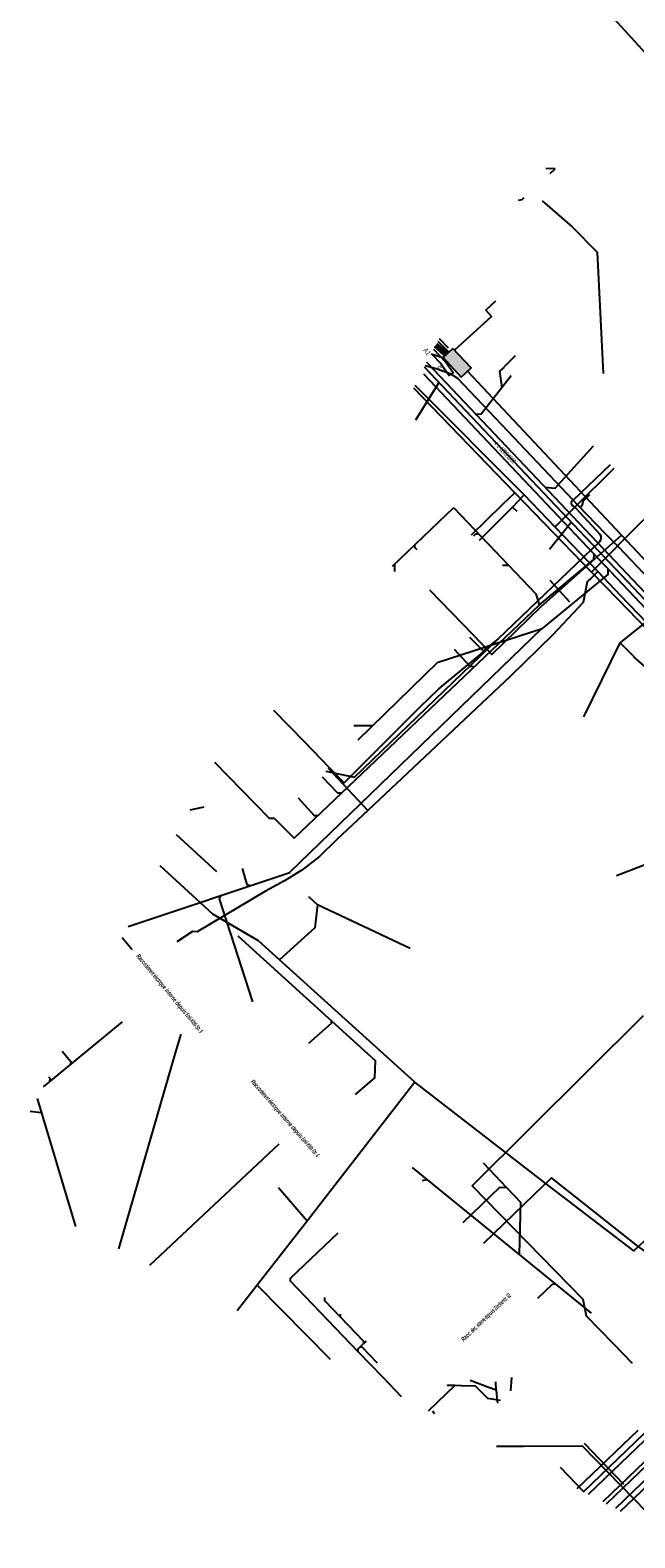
# Model space of a CAD drawing. Header units: metres. Extents: x 2695563 to 2696938, y 1260544 to 1262032.
# Tile 12 of 256: x 2695563 to 2695631, y 1260925 to 1261094. Entities that reach past the tile are written whole.
import ezdxf

# ---------------------------------------------------------------- set-up
doc = ezdxf.new("R2010")
doc.units = ezdxf.units.M
doc.header["$LTSCALE"] = 100
doc.linetypes.add('AUSGEZOGEN', pattern=[0])
for name, color, linetype in [('Eau portable_Cadastre des conduites_Conduite', 171, 'AUSGEZOGEN'), ('EU_Cadastre des conduites', 24, 'AUSGEZOGEN'), ('EU_Cadastre des conduites – Texte', 7, 'AUSGEZOGEN'), ('EU_Cadastre des conduites_Axe de tracé', 24, 'AUSGEZOGEN'), ('EU_Cadastre des conduites_Texte entrée-sortie', 24, 'AUSGEZOGEN'), ('Gaz_Cadastre des conduites_Conduite', 32, 'AUSGEZOGEN'), ('Réseau électrique_Cadastre des conduite_Bord du tracé', 1, 'AUSGEZOGEN'), ('Réseau électrique_Cadastre des conduite_Texte libre_Texte', 1, 'AUSGEZOGEN'), ('Réseau électrique_Cadastre des conduite_Tronçon de tracé', 1, 'AUSGEZOGEN'), ('TV_Cadastre des conduites_CONDUITE', 92, 'AUSGEZOGEN'), ('Télécommunications_SW_Cadastre des conduites_Bord du tracé', 94, 'AUSGEZOGEN'), ('Télécommunications_SW_Cadastre des conduites_Ouvrage', 94, 'AUSGEZOGEN')]:
    doc.layers.add(name, color=color, linetype=linetype)
doc.styles.add('ARIAL', font='arial.ttf')
doc.styles.add('ARIALNARROW', font='ARIALN.TTF')
pattern_1 = [(0, (2708005, 1273150), (6075, 6075), [6075, -6075]), (90, (2708005, 1273150), (-6075, 6075), [6075, -6075])]

# ---------------------------------------------------------------- blocks, each defined once
blk = doc.blocks.new('COMPLEXOBJECT_1484')
at = {"layer": 'EU_Cadastre des conduites_Axe de tracé', "color": 24, "linetype": 'AUSGEZOGEN', "transparency": 33554687}
blk.add_line((5605.92, 11055.76), (5667.41, 10990.78), dxfattribs=at)
blk.add_arc((5676.15, 10999.84), 12.59, 226.0084, 252.1744, dxfattribs=at)
blk = doc.blocks.new('COMPLEXOBJECT_1485')
at = {"layer": 'EU_Cadastre des conduites_Axe de tracé', "color": 24, "linetype": 'AUSGEZOGEN', "transparency": 33554687}
blk.add_line((5606.41, 11056.92), (5668.28, 10991.62), dxfattribs=at)
blk.add_arc((5676.17, 10999.87), 11.42, 226.2715, 251.9635, dxfattribs=at)
blk = doc.blocks.new('COMPLEXOBJECT_1551')
at = {"layer": 'EU_Cadastre des conduites', "color": 24, "linetype": 'AUSGEZOGEN', "transparency": 33554687}
blk.add_line((5667.84, 10991.2), (5606.03, 11056.52), dxfattribs=at)
blk.add_arc((5676.15, 10999.85), 11.99, 226.1243, 249.6488, dxfattribs=at)
blk = doc.blocks.new('COMPLEXOBJECT_2483')
at = {"layer": 'Réseau électrique_Cadastre des conduite_Tronçon de tracé', "color": 1, "linetype": 'AUSGEZOGEN', "transparency": 33554687}
blk.add_line((5623.9, 11041.52), (5624.59, 11042.24), dxfattribs=at)
for centre, radius, start, end in [((5624.11, 11041.3), 0.315, 133.7704, 182.0493), ((5623.53, 11041.17), 0.288, 217.7356, 22.4016)]:
    blk.add_arc(centre, radius, start, end, dxfattribs=at)
blk = doc.blocks.new('COMPLEXOBJECT_2487')
at = {"layer": 'Réseau électrique_Cadastre des conduite_Tronçon de tracé', "color": 1, "linetype": 'AUSGEZOGEN', "transparency": 33554687}
for p, q in [((5625.78, 11037.73), (5623.03, 11040.7)), ((5614.33, 11026), (5625.73, 11036.96))]:
    blk.add_line(p, q, dxfattribs=at)
for centre, radius, start, end in [((5622.87, 11041.26), 0.366, 113.7769, 236.9474), ((5622.25, 11039.99), 1.05, 42.564, 66.8136), ((5625.27, 11037.38), 0.617, 317.0306, 34.6716)]:
    blk.add_arc(centre, radius, start, end, dxfattribs=at)

msp = doc.modelspace()

# ---------------------------------------------------------------- hatches: boundary and pattern name
at = {"layer": 'Réseau électrique_Cadastre des conduite_Bord du tracé', "lineweight": 18, "transparency": 33554687}
h = msp.add_hatch(dxfattribs=at)
h.set_pattern_fill('MUSTER', color=1, scale=6075, style=0, pattern_type=2)
h.set_pattern_definition(pattern_1)
h.paths.add_polyline_path([(2695587.89, 1261079.44), (2695587.89, 1261079.44), (2695587.89, 1261079.44)], flags=0)
h = msp.add_hatch(dxfattribs=at)
h.set_pattern_fill('MUSTER', color=1, scale=6075, style=0, pattern_type=2)
h.set_pattern_definition(pattern_1)
h.paths.add_polyline_path([(2695607.81, 1261057.85), (2695608.88, 1261056.72), (2695609.8, 1261055.41), (2695610.23, 1261055.71), (2695609.33, 1261056.97)], flags=0)
h = msp.add_hatch(dxfattribs=at)
h.set_pattern_fill('MUSTER', color=1, scale=6075, style=0, pattern_type=2)
h.set_pattern_definition(pattern_1)
h.paths.add_polyline_path([(2695627.02, 1260928.92), (2695627.46, 1260928.69), (2695652.72, 1260952.94), (2695674.6, 1260973.83), (2695675.67, 1260975.55), (2695678.54, 1260978.29), (2695678.17, 1260978.68), (2695675.27, 1260975.92), (2695674.2, 1260974.15), (2695652.37, 1260953.24)], flags=0)
h = msp.add_hatch(dxfattribs=at)
h.set_pattern_fill('MUSTER', color=1, scale=6075, style=0, pattern_type=2)
h.set_pattern_definition(pattern_1)
h.paths.add_polyline_path([(2695628.45, 1260928.17), (2695629.03, 1260927.87), (2695641.63, 1260939.94), (2695671.13, 1260968.31), (2695670.73, 1260968.73), (2695641.2, 1260940.39)], flags=0)
at = {"layer": 'Télécommunications_SW_Cadastre des conduites_Ouvrage', "transparency": 33554687}
msp.add_hatch(color=7, dxfattribs=at).paths.add_polyline_path([(2695611.15, 1261055.23), (2695612.24, 1261056.26), (2695610.19, 1261058.44), (2695609.1, 1261057.41)])

# ---------------------------------------------------------------- linework, layer by layer
at = {"layer": 'Eau portable_Cadastre des conduites_Conduite', "color": 7, "linetype": 'AUSGEZOGEN', "transparency": 33554687}
for p, q in [((2695623.91, 1261040.61), (2695628.31, 1261044.98)), ((2695600.65, 1261006.53), (2695596.25, 1261011.28))]:
    msp.add_line(p, q, dxfattribs=at)
for points in [[(2695605.94, 1261054.33), (2695618.19, 1261041.99), (2695621.64, 1261038.39), (2695626.47, 1261033.37), (2695628.99, 1261030.74)], [(2695618.19, 1261041.99), (2695618.02, 1261041.81), (2695616.9, 1261040.6), (2695617.37, 1261040.15)], [(2695616.9, 1261040.6), (2695616.37, 1261040.07), (2695616.14, 1261039.85), (2695613.15, 1261036.88)], [(2695621.64, 1261038.39), (2695621.78, 1261038.52), (2695623.56, 1261040.26), (2695623.71, 1261040.41), (2695623.91, 1261040.61)], [(2695626.47, 1261033.37), (2695626.29, 1261033.2), (2695625.98, 1261032.9), (2695625.65, 1261032.58), (2695625.5, 1261032.44), (2695625.46, 1261032.41), (2695625.35, 1261032.31), (2695625.27, 1261032.22), (2695624.84, 1261029.91), (2695621.37, 1261026.23), (2695616.63, 1261021.61), (2695600.65, 1261006.53), (2695597.17, 1261003.28), (2695595.23, 1261001.39), (2695593.23, 1260999.84), (2695591.29, 1260998.63), (2695589.16, 1260997.48), (2695581.51, 1260992.91), (2695580.98, 1260992.96), (2695579.22, 1260991.79)], [(2695628.99, 1261030.74), (2695649.78, 1261009.12), (2695664.75, 1260993.86), (2695674.32, 1260984.11)], [(2695625.41, 1260929.76), (2695638.97, 1260942.74), (2695653.05, 1260956.2), (2695654.1, 1260956.24), (2695657.85, 1260959.96), (2695659.01, 1260960.99), (2695659.15, 1260962.01), (2695672.89, 1260975.04), (2695673.52, 1260975.64), (2695678.27, 1260980.1)]]:
    msp.add_lwpolyline(points, dxfattribs=at)
at = {"layer": 'EU_Cadastre des conduites', "color": 24, "linetype": 'AUSGEZOGEN', "transparency": 33554687}
for p, q in [((2695632.62, 1261090.75), (2695627.95, 1261095.88)), ((2695621.69, 1261078.6), (2695620.63, 1261078.64)), ((2695621.14, 1261078.09), (2695621.69, 1261078.6)), ((2695609.7, 1261058.47), (2695608.7, 1261059.53)), ((2695617.2, 1261057.59), (2695615.96, 1261056.36)), ((2695606.03, 1261050.41), (2695608.62, 1261054.58)), ((2695603.42, 1261033.99), (2695610.29, 1261040.56)), ((2695621.04, 1261035.89), (2695623.47, 1261038.92)), ((2695603.67, 1261033.37), (2695603.67, 1261034.22)), ((2695615.78, 1261034.11), (2695616.41, 1261034.11)), ((2695621.1, 1261032.41), (2695623.31, 1261029.99)), ((2695592.4, 1261003.45), (2695619.91, 1261029.65)), ((2695591.88, 1260999.61), (2695620.24, 1261027.01)), ((2695608.54, 1261023.2), (2695620.21, 1261027)), ((2695624.92, 1261017.05), (2695628.99, 1261025.39)), ((2695630.54, 1261023.82), (2695628.99, 1261025.39)), ((2695599.56, 1261014.49), (2695608.53, 1261023.21)), ((2695639.99, 1261015.42), (2695630.53, 1261023.8)), ((2695599.07, 1261016.09), (2695601.2, 1261016.09)), ((2695582.25, 1261006.91), (2695580.66, 1261006.59)), ((2695590.17, 1261005.65), (2695592.4, 1261003.45)), ((2695583.69, 1260999.66), (2695579.19, 1261003.8)), ((2695573.73, 1260993.5), (2695591.88, 1260999.6)), ((2695574.18, 1260990.9), (2695573.07, 1260992.25)), ((2695573.09, 1260982.81), (2695564.2, 1260975.5)), ((2695563.98, 1260972.6), (2695562.74, 1260972.75)), ((2695605.62, 1260966.45), (2695607.29, 1260965.09)), ((2695606.79, 1260965.01), (2695607.29, 1260965.09)), ((2695597.56, 1260949.99), (2695597.56, 1260949.67)), ((2695602.33, 1260942.91), (2695604.39, 1260940.74)), ((2695607.46, 1260939.14), (2695610.45, 1260942)), ((2695614.97, 1260942.39), (2695615.04, 1260941.49)), ((2695616.78, 1260942.86), (2695616.67, 1260941.38)), ((2695607.91, 1260939.12), (2695608.09, 1260938.81)), ((2695622.23, 1260932.8), (2695624.9, 1260930.02))]:
    msp.add_line(p, q, dxfattribs=at)
for points in [[(2695617.58, 1261075.09), (2695617.97, 1261075.16), (2695618.21, 1261075.38)], [(2695616.73, 1261055.37), (2695613.37, 1261051.04), (2695612.72, 1261051.01)], [(2695615.97, 1261056.34), (2695615.43, 1261055.9), (2695615.68, 1261054.02)], [(2695625.95, 1261047.48), (2695621.65, 1261042.7), (2695620.55, 1261042.81)], [(2695610.29, 1261040.55), (2695619.52, 1261030.87), (2695619.89, 1261029.65)], [(2695612.57, 1261037.4), (2695612.79, 1261037.61), (2695613.11, 1261037.61)], [(2695606.19, 1261035.83), (2695605.95, 1261036.06), (2695605.92, 1261036.36)], [(2695619.91, 1261029.65), (2695626.04, 1261034.73), (2695626.06, 1261035.3)], [(2695620.25, 1261027), (2695627.62, 1261033.06), (2695627.65, 1261033.64)], [(2695628.97, 1261025.39), (2695632.33, 1261028.02), (2695632.39, 1261028.62)], [(2695610.33, 1261024.68), (2695612.16, 1261022.72), (2695612.69, 1261022.75)], [(2695590.16, 1261005.63), (2695589.6, 1261005.63), (2695583.48, 1261011.92)], [(2695595.54, 1261010.34), (2695597.23, 1261008.52), (2695597.73, 1261008.52)], [(2695592.85, 1261007.98), (2695594.63, 1261006), (2695595.08, 1261006)], [(2695586.54, 1261000.02), (2695587.08, 1260998.25), (2695587.43, 1260998.14)], [(2695587.73, 1260985.06), (2695583.99, 1260996.62), (2695584.17, 1260997.03)], [(2695599.26, 1260974.65), (2695601.43, 1260976.53), (2695601.5, 1260978.43), (2695586.08, 1260992.44)], [(2695594.02, 1260980.43), (2695596.57, 1260982.65), (2695596.59, 1260982.89)], [(2695566.33, 1260979.53), (2695567.31, 1260978.36), (2695567.28, 1260978.03)], [(2695564.8, 1260976.64), (2695564.97, 1260976.44), (2695564.93, 1260976.1)], [(2695613.62, 1260966.98), (2695616.23, 1260964.22), (2695617.12, 1260963.28)], [(2695607.29, 1260965.09), (2695621.69, 1260953.38), (2695625.74, 1260950.09)], [(2695611.35, 1260960.29), (2695615.47, 1260964.24), (2695616.23, 1260964.22)], [(2695617.12, 1260963.28), (2695617.81, 1260962.55), (2695617.65, 1260956.67)], [(2695597.27, 1260959.06), (2695591.95, 1260953.97), (2695591.95, 1260953.72), (2695599.53, 1260945.8), (2695602.33, 1260942.91)], [(2695619.74, 1260951.79), (2695621.38, 1260953.36), (2695621.69, 1260953.38)], [(2695595.77, 1260951.87), (2695595.79, 1260951.52), (2695597.56, 1260949.67), (2695600.18, 1260946.94), (2695600.18, 1260946.68)], [(2695600.47, 1260946.96), (2695600.18, 1260946.68), (2695599.77, 1260946.29), (2695599.53, 1260946.06), (2695599.52, 1260945.81)], [(2695601.75, 1260944.49), (2695600.02, 1260946.29), (2695599.77, 1260946.29)], [(2695609.58, 1260942.05), (2695609.6, 1260942.02), (2695610.45, 1260942), (2695611.18, 1260941.98)], [(2695611.18, 1260941.98), (2695612.72, 1260941.95), (2695614.07, 1260940.54), (2695615.54, 1260940.34)], [(2695612.14, 1260942.56), (2695614.33, 1260941.74), (2695615.05, 1260941.49)], [(2695615.05, 1260941.49), (2695615.18, 1260940.13), (2695615.27, 1260940.04)]]:
    msp.add_lwpolyline(points, dxfattribs=at)
at = {"layer": 'EU_Cadastre des conduites_Axe de tracé', "color": 24, "linetype": 'AUSGEZOGEN', "transparency": 33554687}
msp.add_line((2695607.38, 1261056.73), (2695607.27, 1261056.84), dxfattribs=at)
at = {"layer": 'Gaz_Cadastre des conduites_Conduite', "color": 32, "linetype": 'AUSGEZOGEN', "transparency": 33554687}
msp.add_line((2695628.73, 1261036.29), (2695634.44, 1261041.99), dxfattribs=at)
for points in [[(2695605.77, 1261054), (2695617.16, 1261042.23), (2695625.77, 1261033.33), (2695628.69, 1261030.3)], [(2695612.3, 1261037.52), (2695615.75, 1261040.86), (2695615.9, 1261041.01), (2695617.16, 1261042.23)], [(2695625.77, 1261033.33), (2695628.46, 1261036.02), (2695628.6, 1261036.15), (2695628.73, 1261036.29)], [(2695628.69, 1261030.3), (2695649.84, 1261008.44), (2695673.95, 1260983.71)], [(2695624.86, 1260930.04), (2695638.51, 1260943.15), (2695643.83, 1260948.18), (2695652.84, 1260956.79), (2695653.84, 1260956.79), (2695657.91, 1260960.74), (2695658.41, 1260961.2), (2695658.48, 1260962.2), (2695677.39, 1260980.13)], [(2695621.27, 1260965.31), (2695620.86, 1260964.89), (2695620.38, 1260964.42), (2695613.65, 1260957.92)], [(2695643.83, 1260948.18), (2695643.64, 1260948.38), (2695643.25, 1260948.8), (2695630.96, 1260957.62), (2695621.27, 1260965.31)]]:
    msp.add_lwpolyline(points, dxfattribs=at)
at = {"layer": 'Réseau électrique_Cadastre des conduite_Bord du tracé', "color": 1, "linetype": 'AUSGEZOGEN', "transparency": 33554687}
for p, q in [((2695609.33, 1261056.97), (2695608.06, 1261058.32)), ((2695629.03, 1260927.87), (2695641.63, 1260939.94))]:
    msp.add_line(p, q, dxfattribs=at)
for points in [[(2695607.81, 1261057.85), (2695608.88, 1261056.72), (2695609.8, 1261055.41), (2695610.23, 1261055.71), (2695609.33, 1261056.97)], [(2695678.17, 1260978.68), (2695675.27, 1260975.92), (2695674.2, 1260974.15), (2695652.37, 1260953.24), (2695627.02, 1260928.92)], [(2695627.46, 1260928.69), (2695652.72, 1260952.94), (2695674.6, 1260973.83), (2695675.67, 1260975.55), (2695678.54, 1260978.29), (2695678.17, 1260978.68)], [(2695641.63, 1260939.94), (2695671.13, 1260968.31), (2695670.73, 1260968.73), (2695641.2, 1260940.39), (2695628.45, 1260928.17)]]:
    msp.add_lwpolyline(points, dxfattribs=at)
at = {"layer": 'Réseau électrique_Cadastre des conduite_Tronçon de tracé', "color": 1, "linetype": 'AUSGEZOGEN', "transparency": 33554687}
for p, q in [((2695610.01, 1261055.56), (2695610.71, 1261055.09)), ((2695623.69, 1261041.4), (2695627.89, 1261045.42)), ((2695624.27, 1261040.81), (2695623.69, 1261041.4)), ((2695644.32, 1261019.81), (2695628.78, 1261036.16)), ((2695599.16, 1261010.29), (2695615.3, 1261025.81)), ((2695613.6, 1261024.47), (2695612.11, 1261025.98)), ((2695615.3, 1261025.81), (2695613.6, 1261024.47)), ((2695595.94, 1261010.98), (2695599.16, 1261010.29)), ((2695624.15, 1260930.41), (2695631.02, 1260936.97)), ((2695629.39, 1260930.85), (2695624.97, 1260935.44))]:
    msp.add_line(p, q, dxfattribs=at)
for points in [[(2695610.01, 1261055.56), (2695608.33, 1261056.14), (2695607.09, 1261056.5)], [(2695623.69, 1261041.4), (2695615.71, 1261049.87), (2695610.71, 1261055.09)], [(2695628.78, 1261036.16), (2695627.33, 1261037.61), (2695624.27, 1261040.81)]]:
    msp.add_lwpolyline(points, dxfattribs=at)
at = {"layer": 'TV_Cadastre des conduites_CONDUITE', "color": 92, "linetype": 'AUSGEZOGEN', "transparency": 33554687}
for p, q in [((2695593.99, 1260996.88), (2695595.02, 1260995.96)), ((2695605.42, 1260991.04), (2695595.02, 1260995.96)), ((2695605.94, 1260976.03), (2695590.72, 1260989.78)), ((2695593.84, 1260960.44), (2695590.63, 1260964.16)), ((2695593.84, 1260960.44), (2695588.24, 1260953.23)), ((2695588.24, 1260953.23), (2695586, 1260950.35)), ((2695596.47, 1260944.88), (2695588.24, 1260953.23))]:
    msp.add_line(p, q, dxfattribs=at)
for points in [[(2695620.24, 1261075), (2695623.61, 1261072.11), (2695626.4, 1261069.25), (2695627.07, 1261055.61)], [(2695590.72, 1260989.78), (2695588.38, 1260991.89), (2695583.24, 1260994.89), (2695577.34, 1261000.33)], [(2695595.02, 1260995.96), (2695594.71, 1260993.36), (2695590.72, 1260989.78)], [(2695605.94, 1260976.03), (2695595.23, 1260962.23), (2695593.84, 1260960.44)], [(2695641.42, 1260967.31), (2695630.53, 1260957.11), (2695621.18, 1260964.25), (2695605.94, 1260976.03)]]:
    msp.add_lwpolyline(points, dxfattribs=at)
at = {"layer": 'Télécommunications_SW_Cadastre des conduites_Bord du tracé', "color": 255, "transparency": 33554687}
for p, q in [((2695608.98, 1261058.2), (2695608.31, 1261058.8)), ((2695609.49, 1261057.79), (2695608.98, 1261058.2))]:
    msp.add_line(p, q, dxfattribs=at)
at = {"layer": 'Télécommunications_SW_Cadastre des conduites_Bord du tracé', "linetype": 'AUSGEZOGEN', "transparency": 33554687}
for p, q in [((2695609.09, 1261058.32), (2695608.42, 1261058.93)), ((2695609.11, 1261058.35), (2695608.45, 1261058.95)), ((2695609.13, 1261058.37), (2695608.47, 1261058.97)), ((2695608.83, 1261058.02), (2695608.15, 1261058.63)), ((2695608.85, 1261058.04), (2695608.18, 1261058.65)), ((2695608.87, 1261058.07), (2695608.2, 1261058.68)), ((2695609.35, 1261057.61), (2695608.83, 1261058.02)), ((2695609.37, 1261057.63), (2695608.85, 1261058.04)), ((2695609.39, 1261057.66), (2695608.87, 1261058.07)), ((2695609.6, 1261057.92), (2695609.09, 1261058.32)), ((2695609.62, 1261057.94), (2695609.11, 1261058.35)), ((2695609.64, 1261057.97), (2695609.13, 1261058.37))]:
    msp.add_line(p, q, dxfattribs=at)
at = {"layer": 'Télécommunications_SW_Cadastre des conduites_Bord du tracé', "color": 94, "linetype": 'AUSGEZOGEN', "transparency": 33554687}
for p, q in [((2695609.73, 1261058.01), (2695608.54, 1261059.23)), ((2695609.17, 1261057.34), (2695607.78, 1261057.79)), ((2695629.15, 1261037.48), (2695611.83, 1261055.87)), ((2695655.71, 1261009.06), (2695629.15, 1261037.48)), ((2695563.52, 1260974.22), (2695567.85, 1260959.84)), ((2695576.17, 1260955.48), (2695590.69, 1260969.1))]:
    msp.add_line(p, q, dxfattribs=at)
for points in [[(2695615, 1261063.74), (2695613.92, 1261062.72), (2695614.53, 1261062.03), (2695610.37, 1261058.25)], [(2695607.58, 1261031.34), (2695612.45, 1261026.32), (2695614.11, 1261024.57), (2695614.58, 1261024.08), (2695620.13, 1261029.44), (2695629.15, 1261037.48)], [(2695590.07, 1261017.82), (2695593.55, 1261014.24), (2695596.33, 1261011.36), (2695598, 1261009.64), (2695606.54, 1261018.19), (2695608.63, 1261020.2), (2695614.02, 1261024.66)], [(2695628.56, 1260999.23), (2695635.08, 1261001.77), (2695643, 1261004.87), (2695647.92, 1261000.58)], [(2695630.35, 1260944.44), (2695628.27, 1260946.6), (2695625.21, 1260949.77), (2695624.83, 1260951.62), (2695612.37, 1260964.41), (2695631.6, 1260983.52)], [(2695572.71, 1260957.3), (2695579.11, 1260979.44), (2695579.68, 1260981.42)], [(2695615.1, 1260935.14), (2695618.12, 1260935.16), (2695624.72, 1260935.19), (2695634.78, 1260924.86)]]:
    msp.add_lwpolyline(points, dxfattribs=at)
at = {"layer": 'Télécommunications_SW_Cadastre des conduites_Ouvrage', "color": 94, "transparency": 33554687}
msp.add_lwpolyline([(2695611.15, 1261055.23), (2695612.24, 1261056.26), (2695610.19, 1261058.44), (2695609.1, 1261057.41), (2695611.15, 1261055.23)], close=True, dxfattribs=at)

# ---------------------------------------------------------------- block references
at = {"layer": 'EU_Cadastre des conduites', "color": 24, "linetype": 'AUSGEZOGEN', "lineweight": -3, "transparency": 33554687}
msp.add_blockref('COMPLEXOBJECT_1551', (2690000.97, 1249999.81), dxfattribs=at)
at = {"layer": 'EU_Cadastre des conduites_Axe de tracé', "color": 24, "linetype": 'AUSGEZOGEN', "lineweight": -3, "transparency": 33554687}
for name in ['COMPLEXOBJECT_1484', 'COMPLEXOBJECT_1485']:
    msp.add_blockref(name, (2690000.97, 1249999.81), dxfattribs=at)
at = {"layer": 'Réseau électrique_Cadastre des conduite_Tronçon de tracé', "color": 1, "linetype": 'AUSGEZOGEN', "lineweight": -3, "transparency": 33554687}
for name in ['COMPLEXOBJECT_2483', 'COMPLEXOBJECT_2487']:
    msp.add_blockref(name, (2690000.97, 1249999.81), dxfattribs=at)

# ---------------------------------------------------------------- texts
at = {"layer": 'EU_Cadastre des conduites – Texte', "color": 24, "transparency": 33554687, "insert": (2695616.01, 1261046.81), "char_height": 0.5571, "width": 6, "attachment_point": 5, "rotation": 313.7166, "style": 'ARIAL'}
msp.add_mtext('\\A1;{\\fArial|i1|b0;\\H0.557054;\\W0.700000;\\C24;< \\W0.490000;e 1200/1800}\\P', dxfattribs=at)
at = {"layer": 'EU_Cadastre des conduites_Texte entrée-sortie', "color": 24, "transparency": 33554687, "char_height": 0.5571, "width": 0.8554, "attachment_point": 7, "style": 'ARIAL'}
for s, insert, rotation in [('\\A1;{\\fArial|i1|b0;\\H0.557054;\\W0.700000;\\C24;A1}\\P', (2695606.81, 1261058.21), 312.9822), ('\\A1;{\\fArial|i1|b0;\\H0.557054;\\W0.700000;\\C24;E1}\\P', (2695608.46, 1261056.33), 313.4205)]:
    msp.add_mtext(s, dxfattribs=dict(at, insert=insert, rotation=rotation))
at = {"layer": 'Réseau électrique_Cadastre des conduite_Texte libre_Texte', "color": 1, "transparency": 33554687, "char_height": 0.5075, "width": 12, "attachment_point": 5, "style": 'ARIALNARROW'}
for s, insert, rotation in [('\\A1;{\\fArial Narrow|b1|i1|c0|p34;\\W0.7;Racc\\W0.49;ordement électri\\W0.7;que interne depuis\\W0.49; Emil-Klöti-Str. 6}', (2695578.35, 1260985.95), 309.6792), ('\\A1;{\\fArial Narrow|b1|i1|c0|p34;\\W0.7;Racc\\W0.49;ordement électri\\W0.7;que interne depuis\\W0.49; Emil-Klöti-Str. 6}', (2695591.32, 1260971.94), 311.1462), ('\\A1;{\\fArial Narrow|b1|i1|c0|p34;\\W0.7;Racc\\W0.49;. élec. interne dep\\W0.7;uis\\W0.49; Zürcherstr. 92}', (2695613.97, 1260949.58), 43.8354)]:
    msp.add_mtext(s, dxfattribs=dict(at, insert=insert, rotation=rotation))

doc.saveas('drawing.dxf')
